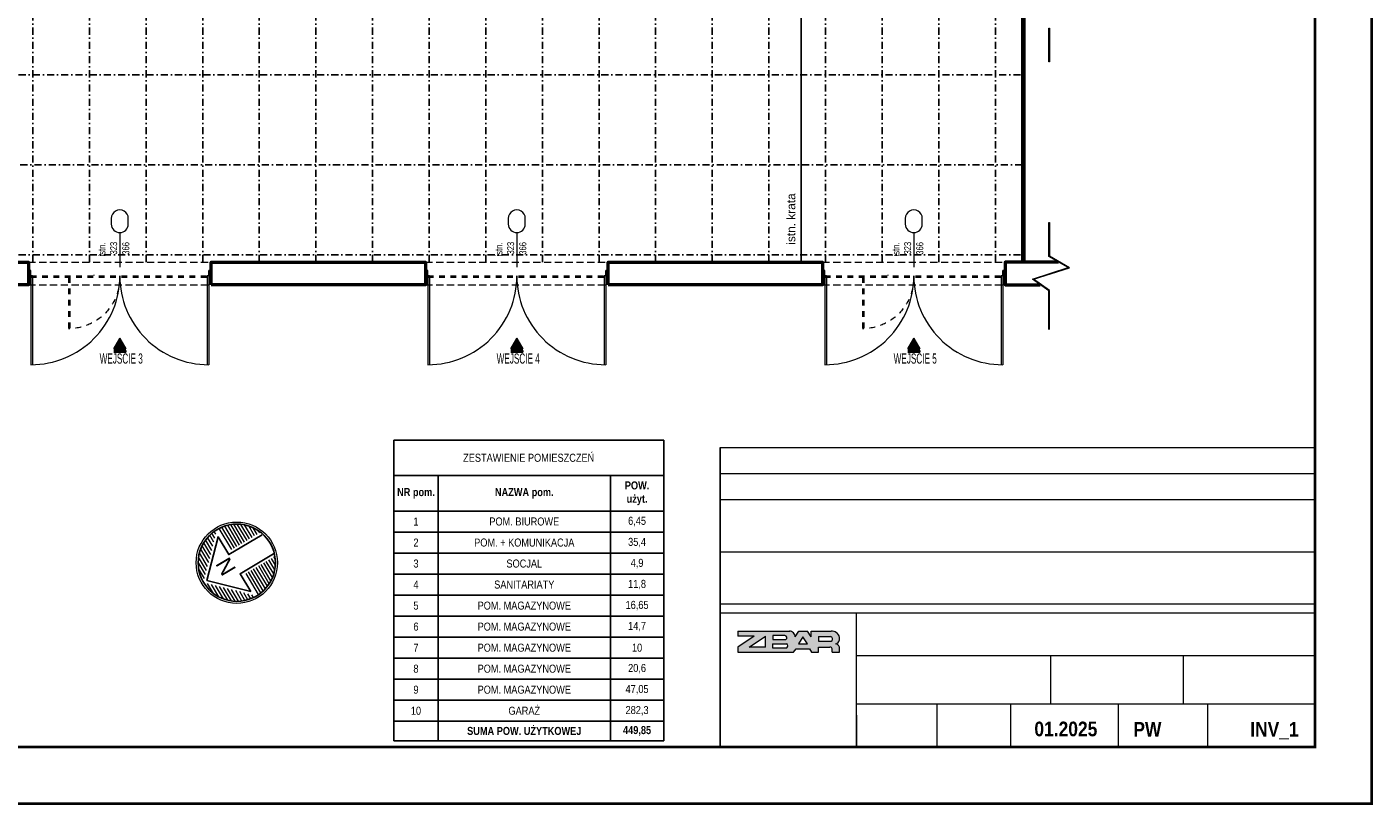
# Model space of a CAD drawing. Header units: centimetres. Extents: x -2715 to 104803, y -5579 to 32152.
# Tile 4 of 27: x 82425 to 84803, y -1408 to -34. Entities that reach past the tile are written whole.
import ezdxf
from ezdxf.enums import TextEntityAlignment as Align

# ---------------------------------------------------------------- set-up
doc = ezdxf.new("R2010")
doc.units = ezdxf.units.CM
doc.header["$MEASUREMENT"] = 0
for name, pattern in [('ArcadiaLine12069523096232300848', [20, 10, -10]), ('DASHDOT2', [0.5, 0.25, -0.125, 0, -0.125]), ('HIDDENX2', [19.05, 12.7, -6.35])]:
    doc.linetypes.add(name, pattern=pattern)
for name, color, linetype, lineweight in [('0_TXT', 252, 'Continuous', 15), ('1_ doors', 252, 'Continuous', 15), ('1_ projection', 252, 'HIDDENX2', 5), ('1_ przerywana  S_CONSTRUCTION', 252, 'DASHDOT2', 25), ('1_ view 1', 252, 'Continuous', 15), ('1_ wall DIV', 252, 'Continuous', 40), ('1_ wall STRUCT', 252, 'Continuous', 50), ('1_doors description proj.', 252, 'Continuous', 15), ('A_szpilki okna', 252, 'Continuous', 13), ('AZ___txt', 252, 'Continuous', 25), ('Tab-tabele', 7, 'Continuous', 5)]:
    doc.layers.add(name, color=color, linetype=linetype, lineweight=lineweight)
doc.layers.add('3_KRATA_okno istn.', color=252, linetype='ZIGZAG')
doc.styles.add('BIKTS', font='bikromsw.shx', dxfattribs={"width": 0.85})
doc.styles.add('GENERATED_STYLE_13', font='arialbd.ttf')
doc.styles.add('H_POM', font='ARIALN.TTF', dxfattribs={"width": 0.7, "height": 18})
doc.styles.get("Standard").update_dxf_attribs({"font": 'ARIALN.TTF'})
doc.styles.add('TXT_D', font='arial.ttf')
doc.styles.add('Z_40', font='arial.ttf', dxfattribs={"height": 4})
doc.linetypes.add('ZIGZAG', pattern='A,0.0001,-0.2,[131,IS_LineDef.shx,S=0.2,R=0,X=-0.2,Y=0],-0.4,[131,IS_LineDef.shx,S=0.2,R=180,X=0.2,Y=0],-0.2', length=0.8001)

# ---------------------------------------------------------------- blocks, each defined once
blk = doc.blocks.new('bgfnbhgnmbmnbmv')
for p, q in [((-157, 0), (-161.5, 0)), ((-157, 0), (-157, -157.2)), ((-154.2, 0), (-154.2, -157.2)), ((154.2, 0), (154.2, -157.2)), ((157, 0), (157, 9.1)), ((157, 9.1), (161.5, 9.1)), ((157, 0), (157, -157.2))]:
    blk.add_line(p, q)
for points in [[(-157, 0), (-157, 9.1), (-161.5, 9.1), (-161.5, 0)], [(161.5, 0), (161.5, 9.1), (157, 9.1), (157, 0)]]:
    blk.add_lwpolyline(points, close=True)
for points in [[(-154.2, 0), (-157, 0)], [(157, 0), (154.2, 0)], [(157, 0), (154.2, 0)]]:
    blk.add_lwpolyline(points)
at = {"linetype": 'ArcadiaLine12069523096232300848'}
for points in [[(-157, 0), (154.2, 0)], [(-157, -2.7), (154.2, -2.7)]]:
    blk.add_lwpolyline(points, dxfattribs=at)
for centre, start, end in [((-156.8, -0.4), 269.9445, 0.1515), ((156.8, -0.4), 179.8485, 270.0555)]:
    blk.add_arc(centre, 156.8, start, end)
blk = doc.blocks.new('fdgfdhgfhgfh')
at = {"linetype": 'ArcadiaLine12069523096232300848'}
for p, q in [((0, 0), (0, -90.9)), ((2.7, 0), (2.7, -90.9))]:
    blk.add_line(p, q, dxfattribs=at)
for points in [[(0, 0), (2.7, 0)], [(45.5, 3.2), (45.5, 4.2)]]:
    blk.add_lwpolyline(points)
at = {"linetype": 'ArcadiaLine12069523096232300848', "extrusion": (0, 0, -1)}
blk.add_ellipse((0, 0), major_axis=(-64.3, 64.3), ratio=0.999944, start_param=2.356194, end_param=3.926991, dxfattribs=at)
blk = doc.blocks.new('Spilka_okno_pod')
blk.add_line((0, -61.1), (0, 0))
blk.add_lwpolyline([(15, -76.1, 1), (-15, -76.1), (-15, -86.1, 1), (15, -86.1)], format="xyb", close=True)
at = {"style": 'BIKTS', "width": 0.8}
blk.add_attdef('SZEROK', text='', height=8, rotation=90, dxfattribs=at).set_placement((-4.4, -33.5), align=Align.CENTER)
blk.add_attdef('WYSOK', text='', height=8, rotation=90, dxfattribs=at).set_placement((4.7, -33.5), align=Align.TOP_CENTER)
blk.add_attdef('OZN', text='', height=8, rotation=90, dxfattribs=at).set_placement((0, -81.1), align=Align.MIDDLE)
blk = doc.blocks.new('*T4726')
at = {"layer": '0_TXT', "color": 0, "linetype": 'ByBlock', "lineweight": -2}
for p, q in [((0, 0), (476.7, 0)), ((0, 0), (0, -531.1)), ((476.7, 0), (476.7, -531.1)), ((0, -62.7), (476.7, -62.7)), ((78.4, -62.7), (78.4, -531.1)), ((382.7, -62.7), (382.7, -531.1)), ((0, -125.3), (476.7, -125.3)), ((0, -162.5), (476.7, -162.5)), ((0, -199.6), (476.7, -199.6)), ((0, -236.8), (476.7, -236.8)), ((0, -273.9), (476.7, -273.9)), ((0, -311), (476.7, -311)), ((0, -348.2), (476.7, -348.2)), ((0, -385.3), (476.7, -385.3)), ((0, -422.5), (476.7, -422.5)), ((0, -459.6), (476.7, -459.6)), ((0, -496.7), (476.7, -496.7)), ((0, -531.1), (476.7, -531.1))]:
    blk.add_line(p, q, dxfattribs=at)
at = {"layer": '0_TXT', "color": 0}
for s, insert, char_height, width, attachment_point in [('{\\fAptos Narrow|b0|i0|c1|p54;ZESTAWIENIE POMIESZCZEŃ}', (238.3, -31.3), 14.158, 461.245, 5), ('{\\fAptos Narrow|b1|i0|c1|p54;NR pom.}', (39.2, -94), 14.158, 62.915, 5), ('{\\fAptos Narrow|b1|i0|c1|p54;NAZWA pom. }', (230.5, -94), 14.158, 288.853, 5), ('{\\fAptos Narrow|b1|i0|c1|p54;POW. użyt.}', (429.7, -94), 14.158, 78.587, 5), ('{\\fAptos Narrow|b0|i0|c1|p54;1}', (39.2, -143.9), 14.158, 62.915, 5), ('{\\fAptos Narrow|b0|i0|c1|p54;POM. BIUROWE}', (230.5, -143.9), 14.158, 288.853, 5), ('{\\fAptos Narrow|b0|i0|c1|p54;6,45}', (429.7, -143.9), 14.158, 78.587, 5), ('{\\fAptos Narrow|b0|i0|c1|p54;2}', (39.2, -181.1), 14.158, 62.915, 5), ('{\\fAptos Narrow|b0|i0|c1|p54;POM. + KOMUNIKACJA}', (230.5, -181.1), 14.158, 288.853, 5), ('{\\fAptos Narrow|b0|i0|c1|p54;35,4}', (429.7, -181.1), 14.158, 78.587, 5), ('{\\fAptos Narrow|b0|i0|c1|p54;3}', (39.2, -218.2), 14.158, 62.915, 5), ('{\\fAptos Narrow|b0|i0|c1|p54;SOCJAL}', (230.5, -218.2), 14.158, 288.853, 5), ('{\\fAptos Narrow|b0|i0|c1|p54;4,9}', (429.7, -218.2), 14.158, 78.587, 5), ('{\\fAptos Narrow|b0|i0|c1|p54;4}', (39.2, -255.3), 14.158, 62.915, 5), ('{\\fAptos Narrow|b0|i0|c1|p54;SANITARIATY}', (230.5, -255.3), 14.158, 288.853, 5), ('{\\fAptos Narrow|b0|i0|c1|p54;11,8}', (429.7, -255.3), 14.158, 78.587, 5), ('{\\fAptos Narrow|b0|i0|c1|p54;POM. MAGAZYNOWE}', (230.5, -292.5), 14.158, 288.853, 5), ('{\\fAptos Narrow|b0|i0|c1|p54;16,65}', (429.7, -292.5), 14.158, 78.587, 5), ('{\\fAptos Narrow|b0|i0|c1|p54;5}', (39.2, -292.5), 14.158, 62.915, 5), ('{\\fAptos Narrow|b0|i0|c1|p54;6}', (39.2, -329.6), 14.158, 62.915, 5), ('{\\fAptos Narrow|b0|i0|c1|p54;POM. MAGAZYNOWE}', (230.5, -329.6), 14.158, 288.853, 5), ('{\\fAptos Narrow|b0|i0|c1|p54;14,7}', (429.7, -329.6), 14.158, 78.587, 5), ('{\\fAptos Narrow|b0|i0|c1|p54;7}', (39.2, -366.8), 14.158, 62.915, 5), ('{\\fAptos Narrow|b0|i0|c1|p54;POM. MAGAZYNOWE}', (230.5, -366.8), 14.158, 288.853, 5), ('{\\fAptos Narrow|b0|i0|c1|p54;10}', (429.7, -366.8), 14.158, 78.587, 5), ('{\\fAptos Narrow|b0|i0|c1|p54;8}', (39.2, -403.9), 14.158, 62.915, 5), ('{\\fAptos Narrow|b0|i0|c1|p54;POM. MAGAZYNOWE}', (230.5, -403.9), 14.158, 288.853, 5), ('{\\fAptos Narrow|b0|i0|c1|p54;20,6}', (429.7, -403.9), 14.158, 78.587, 5), ('{\\fAptos Narrow|b0|i0|c1|p54;9}', (39.2, -441), 14.158, 62.915, 5), ('{\\fAptos Narrow|b0|i0|c1|p54;POM. MAGAZYNOWE}', (230.5, -441), 14.158, 288.853, 5), ('{\\fAptos Narrow|b0|i0|c1|p54;47,05}', (429.7, -441), 14.158, 78.587, 5), ('{\\fAptos Narrow|b0|i0|c1|p54;10}', (39.2, -478.2), 14.158, 62.915, 5), ('{\\fAptos Narrow|b0|i0|c1|p54;GARAŻ}', (230.5, -478.2), 14.158, 288.853, 5), ('{\\fAptos Narrow|b0|i0|c1|p54;282,3}', (429.7, -478.2), 14.158, 78.587, 5), ('{\\fAptos Narrow|b0|i0|c1|p54;}', (39.2, -504.5), 5.792, 62.915, 2), ('{\\fAptos Narrow|b1|i0|c1|p54;SUMA POW. UŻYTKOWEJ}', (230.5, -513.9), 14.158, 288.853, 5), ('{\\fAptos Narrow|b1|i0|c1|p54;449,85}', (429.7, -513.9), 14.158, 78.587, 5)]:
    blk.add_mtext(s, dxfattribs=dict(at, insert=insert, char_height=char_height, width=width, attachment_point=attachment_point))
blk = doc.blocks.new('strzałka1')
at = {"layer": 'AZ___txt', "lineweight": 9}
h = blk.add_hatch(dxfattribs=at)
h.set_pattern_fill('LINE', color=256, scale=0.4095, style=0)
h.set_pattern_definition([(360, (-1477.2123, -296.4574), (3e-14, 1.3001625), [])])
h.paths.add_polyline_path([(0, 17.05, 0.414214), (-17.05, 0)])
h.paths.add_polyline_path([(0, 17.05), (17.05, 0, 0.414214)])
h.paths.add_polyline_path([(17.05, 0), (6.14, 0), (6.14, -15.91, 0.309961)])
h.paths.add_polyline_path([(-6.14, 0), (-17.05, 0, 0.309961), (-6.14, -15.91)])
at = {"layer": 'AZ___txt'}
for points in [[(-14.09, 1.23), (0, 15.31), (14.09, 1.23), (4.91, 1.23), (4.91, -15.91)], [(-14.09, 1.23), (-4.91, 1.23), (-4.91, -15.88)]]:
    blk.add_lwpolyline(points, dxfattribs=at)
at = {"layer": 'AZ___txt', "lineweight": 13}
blk.add_circle((0, 0), 17.96, dxfattribs=at)
at = {"layer": 'AZ___txt'}
blk.add_circle((0, 0), 17.05, dxfattribs=at)
at = {"layer": 'AZ___txt', "insert": (-2.5, 8.55), "char_height": 7, "width": 9.456, "attachment_point": 1, "style": 'Z_40'}
blk.add_mtext('N', dxfattribs=at)

msp = doc.modelspace()

# ---------------------------------------------------------------- hatches: boundary and pattern name
at = {"linetype": 'Continuous'}
for points in [[(82578.87, -602.08), (82589.27, -584.07), (82599.67, -602.08)], [(83280.01, -602.08), (83290.41, -584.07), (83300.81, -602.08)], [(83981.21, -602.08), (83991.61, -584.07), (84002, -602.08)]]:
    msp.add_hatch(color=256, dxfattribs=at).paths.add_polyline_path(points)
at = {"linetype": 'Continuous', "true_color": 0xc7c8ca}
for points in [[(82578.87, -602.08), (82589.27, -584.07), (82599.67, -602.08)], [(83280.01, -602.08), (83290.41, -584.07), (83300.81, -602.08)], [(83981.21, -602.08), (83991.61, -584.07), (84002, -602.08)], [(82599.67, -607.96), (82599.67, -605.02), (82578.87, -605.02), (82578.87, -607.96)], [(83300.81, -607.96), (83300.81, -605.02), (83280.01, -605.02), (83280.01, -607.96)], [(84002, -607.96), (84002, -605.02), (83981.21, -605.02), (83981.21, -607.96)]]:
    msp.add_hatch(color=9, dxfattribs=at).paths.add_polyline_path(points)
at = {"layer": 'Tab-tabele', "true_color": 0xcd0000}
h = msp.add_hatch(color=12, dxfattribs=at)
h.paths.add_polyline_path([(83680.87, -1110.21), (83709.51, -1110.21), (83680.87, -1129.14), (83680.87, -1138.15), (83779.27, -1138.15), (83783.66, -1132.15), (83807.45, -1132.15), (83811.1, -1138.15), (83823.39, -1138.15), (83823.39, -1129.37), (83843.49, -1129.37, -0.3657988), (83847.5, -1132.46), (83847.5, -1138.15), (83860.02, -1138.15), (83860.02, -1129.2, 0.2920703), (83853.23, -1123.46, 0.3371791), (83860.12, -1116.68), (83860.12, -1112.06, 0.3938747), (83845.57, -1101.22), (83810.45, -1101.21), (83810.45, -1111.29), (83803.93, -1101.21), (83788.37, -1101.21), (83781.85, -1111.29, 0.4076721), (83772.73, -1101.21), (83680.87, -1101.21)])
h.paths.add_polyline_path([(83700.96, -1129.5), (83729.31, -1109.73), (83729.31, -1129.5)], flags=0)
h.paths.add_polyline_path([(83742.22, -1130.35), (83742.22, -1123.47), (83766.6, -1123.47, -0.6528741), (83767.08, -1130.35)], flags=0)
h.paths.add_polyline_path([(83742.34, -1108.88), (83763.82, -1108.88, -0.6872291), (83765.75, -1115.76), (83742.34, -1115.76)], flags=0)
h.paths.add_polyline_path([(83787.93, -1123.47), (83795.77, -1111.33), (83803.61, -1123.47)], flags=0)
h.paths.add_polyline_path([(83846.25, -1119.07), (83823.21, -1119.07), (83823.21, -1110.37), (83844.63, -1110.37, -0.52813)], flags=0)

# ---------------------------------------------------------------- linework, layer by layer
for p, q in [((82599.67, -605.02), (82578.87, -605.02)), ((82599.67, -607.96), (82578.87, -607.96)), ((82599.67, -605.02), (82599.67, -607.96)), ((83300.81, -605.02), (83280.01, -605.02)), ((83300.81, -607.96), (83280.01, -607.96)), ((83300.81, -605.02), (83300.81, -607.96)), ((84002, -605.02), (83981.21, -605.02)), ((84002, -607.96), (83981.21, -607.96)), ((84002, -605.02), (84002, -607.96))]:
    msp.add_line(p, q)
at = {"lineweight": 50, "const_width": 5}
msp.add_lwpolyline([(80600.17, -1405.86), (80600.17, 1564.14), (84800.17, 1564.14), (84800.17, -1405.86), (80600.17, -1405.86)], dxfattribs=at)
at = {"lineweight": 50}
msp.add_lwpolyline([(81020.17, -1305.86, 5, 5, 0), (81020.17, 1464.14, 5, 5, 0), (84700.17, 1464.14, 5, 5, 0), (84700.17, -1305.86, 5, 5, 0)], format="xyseb", close=True, dxfattribs=at)
at = {"linetype": 'Continuous'}
for points in [[(82578.87, -602.08), (82589.27, -584.07), (82599.67, -602.08)], [(83280.01, -602.08), (83290.41, -584.07), (83300.81, -602.08)], [(83981.21, -602.08), (83991.61, -584.07), (84002, -602.08)]]:
    msp.add_lwpolyline(points, close=True, dxfattribs=at)
for points in [[(82578.87, -602.08), (82589.27, -584.07), (82599.67, -602.08)], [(83280.01, -602.08), (83290.41, -584.07), (83300.81, -602.08)], [(83981.21, -602.08), (83991.61, -584.07), (84002, -602.08)]]:
    msp.add_lwpolyline(points, close=True)
at = {"layer": '1_ projection'}
for points in [[(82427.71, -449.07), (82750.71, -449.07)], [(83128.88, -449.07), (83451.88, -449.07)], [(83830.05, -449.07), (84153.05, -449.07)], [(82427.71, -489.07), (82750.71, -489.07)], [(83128.88, -489.07), (83451.88, -489.07)], [(83830.05, -489.07), (84153.05, -489.07)]]:
    msp.add_lwpolyline(points, dxfattribs=at)
at = {"layer": '1_ przerywana  S_CONSTRUCTION', "ltscale": 50}
for points in [[(82435.55, -449.07), (82435.55, 681.93)], [(82535.55, -449.07), (82535.55, 681.93)], [(82635.55, -449.07), (82635.55, 681.93)], [(82735.55, -449.07), (82735.55, 681.93)], [(82835.55, -449.07), (82835.55, 681.93)], [(82935.55, -449.07), (82935.55, 681.93)], [(83035.55, -449.07), (83035.55, 681.93)], [(83135.55, -449.07), (83135.55, 681.93)], [(83235.55, -449.07), (83235.55, 681.93)], [(83335.55, -449.07), (83335.55, 681.93)], [(83435.55, -449.07), (83435.55, 681.93)], [(83535.55, -449.07), (83535.55, 681.93)], [(83635.55, -449.07), (83635.55, 681.93)], [(83735.55, -449.07), (83735.55, 681.93)], [(83835.55, -449.07), (83835.55, 681.93)], [(83935.55, -449.07), (83935.55, 681.93)], [(84035.55, -449.07), (84035.55, 681.93)], [(84135.55, -449.07), (84135.55, 681.93)], [(81682.55, -118.07), (84183.55, -118.07)], [(81685.55, -277.07), (84183.55, -277.07)], [(81682.55, -436.07), (84183.55, -436.07)]]:
    msp.add_lwpolyline(points, dxfattribs=at)
at = {"layer": '1_ view 1'}
for points in [[(84230.29, -35.93), (84231.29, -35.93), (84231.29, -95.16), (84230.29, -95.16)], [(84230.29, -379.35), (84231.29, -379.35), (84231.29, -438.59), (84230.29, -438.59)]]:
    msp.add_lwpolyline(points, close=True, dxfattribs=at)
for points in [[(84230.29, -568.26), (84230.29, -500.1), (84200.95, -479.23), (84264.14, -458.91), (84230.29, -439.16), (84230.29, -379.35)], [(84231.29, -568.26), (84231.29, -499.59), (84203.15, -479.57), (84266.58, -459.18), (84231.29, -438.59), (84231.29, -379.35)]]:
    msp.add_lwpolyline(points, dxfattribs=at)
at = {"layer": '1_ wall DIV'}
msp.add_lwpolyline([(84183.55, -449.07), (84183.55, 681.93), (84186.55, 681.93), (84186.55, -449.07), (84183.55, -449.07)], dxfattribs=at)
at = {"layer": '1_ wall STRUCT'}
for points in [[(82055.55, -489.07), (82055.55, -449.07), (82427.71, -449.07), (82427.71, -489.07), (82055.55, -489.07)], [(82750.71, -489.07), (82750.71, -449.07), (83128.88, -449.07), (83128.88, -489.07), (82750.71, -489.07)], [(83451.88, -489.07), (83451.88, -449.07), (83830.05, -449.07), (83830.05, -489.07), (83451.88, -489.07)], [(84183.55, -449.07), (84153.05, -449.07), (84153.05, -489.07), (84214.78, -489.07)], [(84247.27, -449.07), (84183.55, -449.07)]]:
    msp.add_lwpolyline(points, dxfattribs=at)
at = {"layer": '3_KRATA_okno istn.', "linetype": 'ZIGZAG', "ltscale": 15}
msp.add_lwpolyline([(83792.55, -449.07), (83792.55, 681.93)], dxfattribs=at)
at = {"layer": 'Tab-tabele'}
for p, q in [((83649.73, -776.74), (84700.17, -776.74)), ((83649.73, -776.74), (83649.73, -1305.86)), ((84700.17, -776.74), (84700.17, -1305.86)), ((83649.73, -822.74), (84700.17, -822.74)), ((83649.73, -868.74), (84700.17, -868.74)), ((83649.73, -960.75), (84700.17, -960.75)), ((83649.73, -1052.76), (84700.17, -1052.76)), ((83649.73, -1068.76), (84700.17, -1068.76)), ((83890.36, -1305.86), (83890.36, -1068.76)), ((83680.87, -1101.21), (83772.73, -1101.21)), ((83680.87, -1101.21), (83680.87, -1110.21)), ((83709.51, -1110.21), (83680.87, -1110.21)), ((83709.51, -1110.21), (83680.87, -1129.14)), ((83700.96, -1129.5), (83729.31, -1109.73)), ((83729.31, -1129.5), (83729.31, -1109.73)), ((83763.82, -1108.88), (83742.34, -1108.88)), ((83742.34, -1108.88), (83742.34, -1115.76)), ((83742.34, -1115.76), (83765.75, -1115.76)), ((83781.85, -1111.29), (83788.37, -1101.21)), ((83795.77, -1111.33), (83787.93, -1123.47)), ((83788.37, -1101.21), (83803.93, -1101.21)), ((83803.61, -1123.47), (83795.77, -1111.33)), ((83810.45, -1111.29), (83803.93, -1101.21)), ((83810.45, -1111.29), (83810.45, -1101.21)), ((83810.45, -1101.21), (83845.57, -1101.22)), ((83823.21, -1110.37), (83844.63, -1110.37)), ((83823.21, -1110.37), (83823.21, -1119.07)), ((83860.12, -1116.68), (83860.12, -1112.06)), ((83680.87, -1129.14), (83680.87, -1138.15)), ((83680.87, -1138.15), (83779.27, -1138.15)), ((83729.31, -1129.5), (83700.96, -1129.5)), ((83742.22, -1123.47), (83742.22, -1130.35)), ((83742.22, -1123.47), (83766.6, -1123.47)), ((83742.22, -1130.35), (83767.08, -1130.35)), ((83779.27, -1138.15), (83783.66, -1132.15)), ((83783.66, -1132.15), (83807.45, -1132.15)), ((83787.93, -1123.47), (83803.61, -1123.47)), ((83807.45, -1132.15), (83811.1, -1138.15)), ((83811.1, -1138.15), (83823.39, -1138.15)), ((83823.21, -1119.07), (83846.25, -1119.07)), ((83823.39, -1138.15), (83823.39, -1129.37)), ((83823.39, -1129.37), (83843.49, -1129.37)), ((83847.5, -1138.15), (83847.5, -1132.46)), ((83847.5, -1138.15), (83860.02, -1138.15)), ((83860.02, -1138.15), (83860.02, -1129.2)), ((83890.36, -1144.31), (84700.17, -1144.31)), ((84232.92, -1144.31), (84232.92, -1229.24)), ((84467.04, -1144.31), (84467.04, -1229.24)), ((84232.92, -1186.78), (84232.92, -1229.24)), ((84467.04, -1186.78), (84467.04, -1229.24)), ((83890.36, -1229.24), (84700.17, -1229.24)), ((83890.36, -1229.24), (84700.17, -1229.24)), ((84031.91, -1229.24), (84031.91, -1305.86)), ((84162.5, -1229.24), (84162.5, -1305.86)), ((84352.47, -1229.24), (84352.47, -1305.86)), ((84510.4, -1229.24), (84510.4, -1305.86)), ((83890.36, -1249.24), (83890.36, -1305.86))]:
    msp.add_line(p, q, dxfattribs=at)
at = {"layer": 'Tab-tabele', "flags": 128}
for points in [[(83649.73, -776.74), (84700.17, -776.74)], [(83649.73, -1305.86), (83649.73, -776.74)], [(84700.17, -1305.86), (84700.17, -776.74)]]:
    msp.add_lwpolyline(points, dxfattribs=at)
at = {"layer": 'Tab-tabele'}
for centre, radius, start, end in [((83763.47, -1112.69), 3.82, 306.68992, 84.68184), ((83772.13, -1110.91), 9.73, 357.76371, 91.91231), ((83842.47, -1115.28), 5.36, 314.9063, 66.26581), ((83847.03, -1114.44), 13.3, 10.30672, 96.29962), ((83852.22, -1115.55), 7.98, 277.29183, 351.82395), ((83765.33, -1127.02), 3.76, 297.73691, 70.29483), ((83843.67, -1133.29), 3.92, 12.22128, 92.59112), ((83852.13, -1131.64), 8.26, 17.21381, 82.33986)]:
    msp.add_arc(centre, radius, start, end, dxfattribs=at)

# ---------------------------------------------------------------- block references
msp.add_blockref('*T4726', (83073.04, -763.57))
at = {"layer": '1_ doors'}
for name, p in [('bgfnbhgnmbmnbmv', (82589.21, -473.16)), ('fdgfdhgfhgfh', (82498.35, -475.89)), ('bgfnbhgnmbmnbmv', (83290.38, -473.16)), ('bgfnbhgnmbmnbmv', (83991.55, -473.16)), ('fdgfdhgfhgfh', (83900.68, -475.89))]:
    msp.add_blockref(name, p, dxfattribs=at)
at = {"layer": '1_doors description proj.'}
ref = msp.add_blockref('Spilka_okno_pod', (82589.21, -457.98), dxfattribs=dict(at, rotation=179.9999999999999))
ref.add_attrib('WYSOK', '366', dxfattribs={"layer": 'A_szpilki okna', "color": 7, "height": 12.5, "rotation": 89.99999, "style": 'BIKTS', "width": 0.8}).set_placement((82593.46, -424.9), align=Align.TOP_CENTER)
ref.add_attrib('SZEROK', '323', dxfattribs={"layer": 'A_szpilki okna', "color": 7, "height": 12.5, "rotation": 89.99999, "style": 'BIKTS', "width": 0.8}).set_placement((82584.47, -424.5), align=Align.CENTER)
ref.add_attrib('OZN', 'istn.', dxfattribs={"layer": 'A_szpilki okna', "color": 7, "height": 12.5, "rotation": 89.99999, "style": 'BIKTS', "width": 0.8}).set_placement((82557.27, -426.84), align=Align.MIDDLE)
ref = msp.add_blockref('Spilka_okno_pod', (83290.38, -457.98), dxfattribs=dict(at, rotation=179.9999999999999))
ref.add_attrib('WYSOK', '366', dxfattribs={"layer": 'A_szpilki okna', "color": 7, "height": 12.5, "rotation": 89.99999, "style": 'BIKTS', "width": 0.8}).set_placement((83294.63, -424.9), align=Align.TOP_CENTER)
ref.add_attrib('SZEROK', '323', dxfattribs={"layer": 'A_szpilki okna', "color": 7, "height": 12.5, "rotation": 89.99999, "style": 'BIKTS', "width": 0.8}).set_placement((83285.63, -424.5), align=Align.CENTER)
ref.add_attrib('OZN', 'istn.', dxfattribs={"layer": 'A_szpilki okna', "color": 7, "height": 12.5, "rotation": 89.99999, "style": 'BIKTS', "width": 0.8}).set_placement((83258.44, -426.84), align=Align.MIDDLE)
ref = msp.add_blockref('Spilka_okno_pod', (83991.55, -457.98), dxfattribs=dict(at, rotation=179.9999999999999))
ref.add_attrib('WYSOK', '366', dxfattribs={"layer": 'A_szpilki okna', "color": 7, "height": 12.5, "rotation": 89.99999, "style": 'BIKTS', "width": 0.8}).set_placement((83995.8, -424.9), align=Align.TOP_CENTER)
ref.add_attrib('SZEROK', '323', dxfattribs={"layer": 'A_szpilki okna', "color": 7, "height": 12.5, "rotation": 89.99999, "style": 'BIKTS', "width": 0.8}).set_placement((83986.8, -424.5), align=Align.CENTER)
ref.add_attrib('OZN', 'istn.', dxfattribs={"layer": 'A_szpilki okna', "color": 7, "height": 12.5, "rotation": 89.99999, "style": 'BIKTS', "width": 0.8}).set_placement((83959.61, -426.84), align=Align.MIDDLE)
at = {"layer": 'AZ___txt', "xscale": 3.999999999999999, "yscale": 3.999999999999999, "zscale": 3.999999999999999, "rotation": 120.690913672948}
msp.add_blockref('strzałka1', (82795.81, -980.22), dxfattribs=at)

# ---------------------------------------------------------------- texts
at = {"char_height": 18, "width": 79.6756, "attachment_point": 1, "style": 'H_POM'}
for s, insert in [('WEJŚCIE 3', (82553.58, -610.47)), ('WEJŚCIE 4', (83254.72, -610.47)), ('WEJŚCIE 5', (83955.91, -610.47))]:
    msp.add_mtext(s, dxfattribs=dict(at, insert=insert))
at = {"layer": 'Tab-tabele', "style": 'GENERATED_STYLE_13', "width": 0.85}
for s, p in [('01.2025', (84204.44, -1286.85)), ('PW', (84379.26, -1287.43)), ('INV_1', (84585.72, -1287.43))]:
    msp.add_text(s, height=25.917, dxfattribs=at).set_placement(p)

# ---------------------------------------------------------------- next in the draw order: texts
at = {"layer": '0_TXT', "insert": (83767.16, -418.48), "char_height": 15, "width": 98.4939, "attachment_point": 1, "rotation": 90, "style": 'TXT_D', "bg_fill": 3, "box_fill_scale": 1, "bg_fill_color": 256, "bg_fill_transparency": 0}
msp.add_mtext('istn. krata', dxfattribs=at)

doc.saveas('drawing.dxf')
